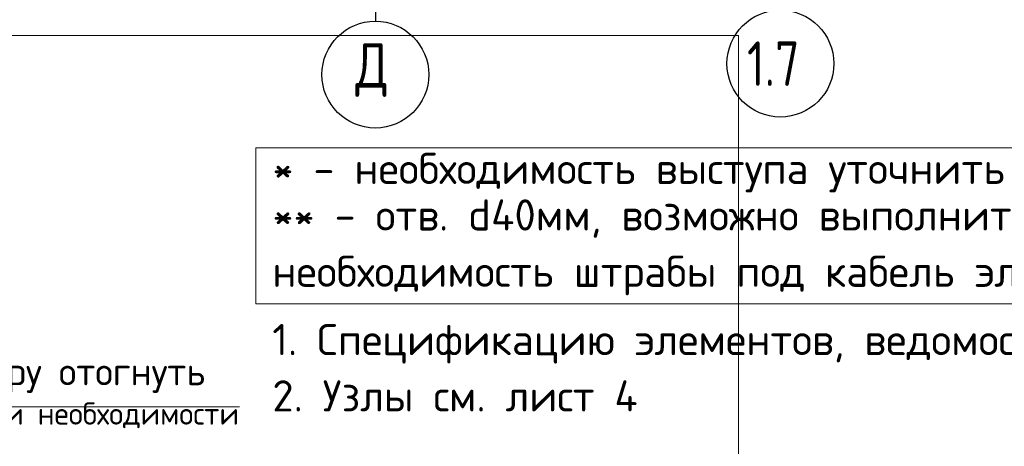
# Model space of a CAD drawing. Header units: millimetres. Extents: x -5 to 21005, y -5 to 14850.
# Tile 7 of 9: x 10365 to 14789, y 3044 to 4960. Entities that reach past the tile are written whole.
import ezdxf

# ---------------------------------------------------------------- set-up
doc = ezdxf.new("R2010")
doc.units = ezdxf.units.MM
doc.linetypes.add('______5', pattern=[550, 400, -50, 50, -50])
doc.layers.add('Standard', color=7, linetype='Continuous', lineweight=25)
doc.layers.add('Оси', color=7, linetype='______5', true_color=0x656565)
doc.styles.add('ISOCPEUR', font='txt')

msp = doc.modelspace()

# ---------------------------------------------------------------- linework, layer by layer
at = {"layer": 'Standard', "color": 7, "linetype": 'Continuous', "lineweight": 13, "transparency": 33554687}
for p, q in [((13594.3, -5), (13594.3, 4889.3)), ((11352.1, 3220.7), (9701.5, 3220.7))]:
    msp.add_line(p, q, dxfattribs=at)
at = {"layer": 'Standard', "color": 7, "linetype": 'Continuous', "lineweight": 18, "transparency": 33554687}
for p, q in [((11426, 4384.6), (11426, 3684.6)), ((20383.2, 4384.6), (11426, 4384.6)), ((11426, 3684.6), (20383.2, 3684.6))]:
    msp.add_line(p, q, dxfattribs=at)
at = {"layer": 'Standard', "color": 7, "linetype": 'Continuous', "lineweight": 13, "transparency": 33554687}
msp.add_lwpolyline([(13594.3, 4889.3), (4807.5, 4889.3), (4807.5, -5)], dxfattribs=at)
at = {"layer": 'Оси', "color": 8, "linetype": '______5', "lineweight": -3, "transparency": 33554687}
msp.add_line((11962.8, 7203.7), (11962.8, 4953.7), dxfattribs=at)
at = {"layer": 'Оси', "color": 7, "linetype": 'Continuous', "lineweight": 25, "transparency": 33554687}
for centre in [(13782.8, 4763.1), (11962.8, 4713.7)]:
    msp.add_circle(centre, 240, dxfattribs=at)

# ---------------------------------------------------------------- texts
at = {"layer": 'Standard', "color": 7, "linetype": 'Continuous', "lineweight": 13, "transparency": 33554687, "insert": (11500, 4273.3), "char_height": 140, "width": 4871.594, "attachment_point": 4, "style": 'ISOCPEUR'}
msp.add_mtext('\\A1;{\\fISOCPEUR|i0|b0;\\H139.999998;\\W1.000000;\\C7;* - необходимость выступа уточнить дополнительно}\\P', dxfattribs=at)
at = {"layer": 'Standard', "color": 7, "linetype": 'Continuous', "lineweight": 13, "transparency": 33554687, "char_height": 140, "attachment_point": 1, "line_spacing_factor": 1.084337}
for s, insert, width in [('\\A1;{\\fISOCPEUR|i0|b0;\\H139.999998;\\W1.000000;\\C7;** - отв. d40мм, возможно выполнить по месту, расположение отверстий вызывной панели,}\\P{\\fISOCPEUR|i0|b0;\\H139.999998;\\W1.000000;\\C7;необходимость штрабы под кабель эл. питания уточнить дополнительно}\\P', (11500, 4153.1), 8332.45), ('\\A1;{\\fISOCPEUR|i0|b0;\\H139.999998;\\W1.000000;\\C7;1. Спецификацию элементов, ведомость деталей см. лист 8. Ведомость расхода стали см. лист 1.1}\\P{\\fISOCPEUR|i0|b0;\\H139.999998;\\W1.000000;\\C7;2. Узлы см. лист 4}\\P', (11500, 3593.3), 8885.45)]:
    msp.add_mtext(s, dxfattribs=dict(at, insert=insert, width=width))
at = {"layer": 'Standard', "color": 7, "linetype": 'Continuous', "lineweight": 25, "transparency": 33554687, "attachment_point": 7, "style": 'ISOCPEUR'}
for s, insert, char_height, width in [('\\W0.98;Арматуру отогнуть', (9761.3, 3283.8), 125, 1660.648), ('\\W0.98;при необходимости', (10150.9, 3113.8), 100, 1248.402)]:
    msp.add_mtext(s, dxfattribs=dict(at, insert=insert, char_height=char_height, width=width))
at = {"layer": 'Оси', "color": 7, "linetype": 'Continuous', "lineweight": 35, "transparency": 33554687, "char_height": 200, "attachment_point": 7, "style": 'ISOCPEUR'}
for s, insert, width in [('\\W0.79;1.7', (13632.8, 4663.1), 378.716), ('\\W0.82;Д', (11872.8, 4613.7), 261.763)]:
    msp.add_mtext(s, dxfattribs=dict(at, insert=insert, width=width))

doc.saveas('drawing.dxf')
